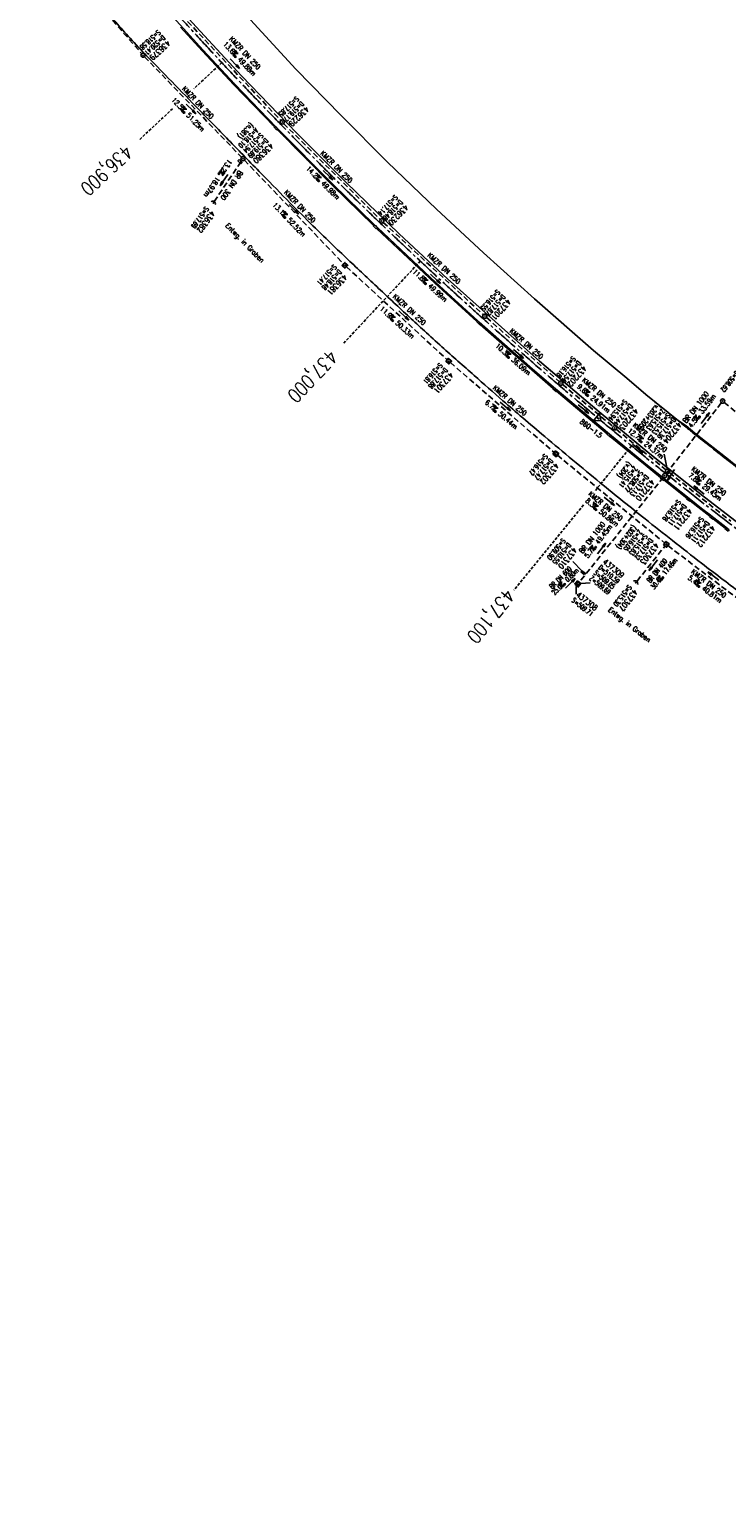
# Model space of a CAD drawing. Extents: x 454519 to 459636, y 422856 to 428936.
# Tile 3 of 82: x 458606 to 458855, y 423163 to 423683. Entities that reach past the tile are written whole.
import ezdxf
from ezdxf.enums import TextEntityAlignment as Align

# ---------------------------------------------------------------- set-up
doc = ezdxf.new("R2010")
doc.units = 0
doc.header["$LTSCALE"] = 2
doc.header["$MEASUREMENT"] = 0
for name, pattern in [('ACHSE', [5.5, 4, -0.5, 0.5, -0.5]), ('AUSGEZOGEN', [0]), ('GESTRICH-X2', [1.5, 1, -0.5]), ('GESTRICHELT', [0.75, 0.5, -0.25])]:
    doc.linetypes.add(name, pattern=pattern)
doc.layers.get('0').update_dxf_attribs({"linetype": 'CONTINUOUS'})
for name, color, linetype in [('ACHSETOP', 1, 'ACHSE'), ('BORDST_HOCH', 7, 'CONTINUOUS'), ('FBR', 8, 'CONTINUOUS'), ('HEKTOM', 1, 'GESTRICHELT'), ('KANAL', 7, 'GESTRICH-X2'), ('Netzknoten_PKT', 7, 'CONTINUOUS'), ('Netzknoten_PKT-NR', 7, 'CONTINUOUS'), ('Netzknoten_SIGNATUR', 7, 'CONTINUOUS'), ('PFEIL', 7, 'CONTINUOUS'), ('RINNE', 8, 'CONTINUOUS'), ('SCHACHTNR', 6, 'CONTINUOUS'), ('SCHRIFT', 7, 'AUSGEZOGEN'), ('SCHSYMBOL', 7, 'CONTINUOUS'), ('TEXTO', 4, 'CONTINUOUS'), ('TEXTU', 4, 'CONTINUOUS')]:
    doc.layers.add(name, color=color, linetype=linetype)
doc.styles.add('ROMANS', font='romans.shx', dxfattribs={"width": 0.8})

# ---------------------------------------------------------------- blocks, each defined once
blk = doc.blocks.new('30S')
at = {"color": 0}
for p, q in [((-0.75, -0.58), (-0.75, 0)), ((-0.75, 0), (0.75, 0)), ((0.75, 0), (0.75, -0.58)), ((0.75, -0.58), (-0.75, -0.58))]:
    blk.add_line(p, q, dxfattribs=at)
blk.add_point((0, 0), dxfattribs=at)
blk = doc.blocks.new('PFEIL2')
at = {"color": 0}
for p, q in [((0.88, 0), (-2.4, -0.01)), ((0.88, -0.27), (0.88, 0.28)), ((0.88, 0.28), (2.43, 0.01)), ((0.91, 0.27), (0.88, 0.26)), ((0.97, 0.26), (0.88, 0.25)), ((1.02, 0.25), (0.88, 0.23)), ((1.07, 0.24), (0.88, 0.21)), ((1.13, 0.23), (0.88, 0.19)), ((1.18, 0.22), (0.88, 0.17)), ((1.24, 0.21), (0.88, 0.15)), ((1.29, 0.21), (0.88, 0.14)), ((1.34, 0.2), (0.88, 0.12)), ((1.4, 0.19), (0.88, 0.1)), ((1.45, 0.18), (0.88, 0.08)), ((1.51, 0.17), (0.88, 0.06)), ((1.56, 0.16), (0.88, 0.04)), ((1.61, 0.15), (0.88, 0.02)), ((1.67, 0.14), (0.88, 0.01)), ((1.72, 0.13), (0.88, -0.01)), ((1.78, 0.12), (0.88, -0.03)), ((1.83, 0.11), (0.88, -0.05)), ((1.88, 0.1), (0.88, -0.07)), ((1.94, 0.09), (0.88, -0.09)), ((2.05, 0.08), (0.88, -0.12)), ((1.99, 0.08), (0.88, -0.11)), ((2.1, 0.07), (0.88, -0.14)), ((2.15, 0.06), (0.88, -0.16)), ((2.21, 0.05), (0.88, -0.18)), ((2.26, 0.04), (0.88, -0.2)), ((2.32, 0.03), (0.88, -0.22)), ((2.37, 0.02), (0.88, -0.23)), ((2.42, 0.01), (0.88, -0.25)), ((2.43, 0.01), (0.88, -0.27))]:
    blk.add_line(p, q, dxfattribs=at)
blk = doc.blocks.new('30')
at = {"color": 0}
for p, q in [((-0.75, -0.29), (-0.75, 0.29)), ((-0.75, 0.29), (0.75, 0.29)), ((0.75, 0.29), (0.75, -0.29)), ((0.75, -0.29), (-0.75, -0.29))]:
    blk.add_line(p, q, dxfattribs=at)
blk.add_point((0, 0), dxfattribs=at)
blk = doc.blocks.new('GST')
at = {"color": 0}
blk.add_circle((0, 0), 0.75, dxfattribs=at)
blk.add_point((0, 0), dxfattribs=at)
blk = doc.blocks.new('10')
blk.add_blockref('GST', (0, 0))
blk = doc.blocks.new('PROM')
blk.add_line((1.57, 1.82), (0.02, 0.02))
for centre, radius in [((0.32, 1.51), 0.317), ((0.94, 0.29), 0.283), ((1.64, 0.29), 0.283)]:
    blk.add_circle(centre, radius)
blk.add_arc((0.99, 2.68), 1.03, 239.1414, 303.3549)
blk = doc.blocks.new('42')
at = {"color": 0}
blk.add_arc((-0.02, -0.31), 0.91, 12.5363, 167.4637, dxfattribs=at)
blk.add_point((0, 0), dxfattribs=at)
blk = doc.blocks.new('20')
blk.add_lwpolyline([(-0.75, -0.75), (0.75, -0.75), (0.75, 0.75), (-0.75, 0.75)], close=True)
blk.add_circle((0, 0), 0.676)
blk.add_point((0, 0))
blk = doc.blocks.new('17')
blk.add_lwpolyline([(-0.76, -1.22), (0.75, -1.22), (0.75, -1.8), (-0.76, -1.8)], close=True)
blk.add_blockref('GST', (0, 0))
blk = doc.blocks.new('40')
at = {"color": 0}
blk.add_arc((0.02, 0.31), 0.91, 192.5363, 347.4637, dxfattribs=at)
blk.add_point((0, 0), dxfattribs=at)
blk = doc.blocks.new('Station_Netzknoten')
at = {"layer": 'Netzknoten_SIGNATUR'}
for p, q in [((-1.75, 0.5), (1.75, 0.5)), ((0, -1.5), (-1.75, 0.5)), ((0, -1.5), (1.75, 0.5))]:
    blk.add_line(p, q, dxfattribs=at)
blk.add_point((0, 0), dxfattribs=at)
blk = doc.blocks.new('PKT')
at = {"color": 0}
blk.add_circle((0, 0), 0.15, dxfattribs=at)
blk.add_point((0, 0), dxfattribs=at)

msp = doc.modelspace()

# ---------------------------------------------------------------- hatches: boundary and pattern name
at = {"layer": 'RINNE'}
h = msp.add_hatch(dxfattribs=at)
h.set_pattern_fill('_USER', color=256, angle=45, pattern_type=0)
h.set_pattern_definition([(6.2328, (458837.9186, 423543.4882), (-0.108569, 0.994089), [])])
edge = h.paths.add_edge_path()
edge.add_line((458840.46, 423541.85), (458843.54, 423539.35))
edge.add_line((458843.54, 423539.35), (458855.52, 423529.91))
edge.add_line((458855.52, 423529.91), (458856.98, 423528.76))
edge.add_line((458856.98, 423528.76), (458875.9, 423514.22))
edge.add_line((458875.9, 423514.22), (458898.12, 423497.65))
edge.add_line((458898.12, 423497.65), (458907.78, 423490.66))
edge.add_line((458907.78, 423490.66), (458910.4, 423488.85))
edge.add_line((458910.4, 423488.85), (458911.99, 423487.4))
edge.add_arc((459090.94, 423762.95), 328.56, 236.2921, 236.9991, ccw=False)
edge.add_arc((458927.18, 423517.48), 33.49, 234.0774, 236.2921, ccw=False)
edge.add_arc((464241.56, 430852.92), 9091.7, 234.012648, 234.077449, ccw=False)
edge.add_arc((459030.39, 423677.03), 223.23, 233.5991, 234.0126, ccw=False)
edge.add_arc((460516.85, 425693.16), 2728.1, 233.2586, 233.59909, ccw=False)
edge.add_arc((459709.25, 424611.3), 1378.04, 232.77952, 233.2586, ccw=False)
edge.add_arc((460042.89, 425050.54), 1929.63, 232.45394, 232.77952, ccw=False)
edge.add_arc((460498.13, 425642.83), 2676.66, 232.1775, 232.45394, ccw=False)
edge.add_arc((459025, 423745.22), 274.36, 231.8588, 232.1775, ccw=False)
edge.add_arc((476537.2, 446046.27), 28629.5, 231.82755, 231.858753, ccw=False)
edge.add_arc((458890.25, 423598.81), 75.98, 230.5644, 231.8275, ccw=False)
edge.add_arc((459366.6, 424177.99), 825.89, 230.18128, 230.56441, ccw=False)
edge.add_line((458837.73, 423543.64), (458840.46, 423541.85))

# ---------------------------------------------------------------- linework, layer by layer
at = {"layer": 'ACHSETOP'}
for points in [[(458142.07, 424478.93, -0.000001), (458146.87, 424467.39, 0.000017)], [(458545.06, 423823.21, -0.000003), (458553.06, 423813.61, -0.000003), (458561.07, 423804.01, -0.000006), (458569.08, 423794.41, 0.000006), (458577.08, 423784.81, 0.000004), (458581.72, 423779.26, 0.000001), (458590.82, 423768.34)], [(458465, 423919.21, 0.000003), (458473, 423909.61, -0.000003), (458481.01, 423900.01)], [(458593.09, 423765.61, 0.000013), (458601.1, 423756.01)], [(459076.78, 423355.45, -0.000002), (459087.16, 423348.49)], [(458658.07, 423689.61, 0.002089), (458666.49, 423680.37, 0.002088), (458674.99, 423671.21, 0.002093), (458683.58, 423662.11, 0.002097), (458692.23, 423653.1, 0.002096), (458700.95, 423644.17, 0.002091), (458709.76, 423635.28, 0.002088), (458718.64, 423626.48, 0.002089), (458727.59, 423617.76, 0.002097), (458736.63, 423609.1, 0.002102), (458745.71, 423600.54, 0.002094), (458754.86, 423592.06, 0.002084), (458764.12, 423583.62, 0.002087), (458773.46, 423575.25, 0.002101), (458782.81, 423567.02, 0.002102), (458792.23, 423558.86, 0.002089), (458801.77, 423550.72, 0.002084), (458811.38, 423542.68, 0.002094), (458821, 423534.75, 0.0021), (458830.71, 423526.9, 0.002096), (458840.5, 423519.11, 0.00209), (458850.35, 423511.41, 0.002089), (458860.26, 423503.79, 0.002093)], [(459035.23, 423383.27, -0.000004), (459045.62, 423376.31, -0.000007)]]:
    msp.add_lwpolyline(points, format="xyb", dxfattribs=at)
at = {"layer": 'BORDST_HOCH', "flags": 128}
msp.add_lwpolyline([(458660.11, 423684.61), (458668.26, 423675.73), (458679.61, 423663.59), (458694.42, 423648.18), (458714.55, 423627.9), (458729.89, 423612.99), (458751.19, 423592.98), (458766.74, 423578.81), (458784.76, 423562.92), (458793.87, 423555.06), (458813.06, 423538.91), (458826.02, 423528.3), (458842.13, 423515.51), (458845.9, 423512.5), (458849.08, 423510.07), (458850.27, 423509.15), (458855.12, 423505.34)], dxfattribs=at)
at = {"layer": 'FBR'}
for points in [[(458547.39, 423849.55), (458561.84, 423832.22), (458565.28, 423828.08), (458580.98, 423809.28), (458596.56, 423790.57), (458611.56, 423772.53), (458622.46, 423759.57), (458636.78, 423742.43), (458649.03, 423727.88), (458664.79, 423709.52), (458685.25, 423686.39), (458701.33, 423668.89), (458717.47, 423652.34), (458734.04, 423635.81), (458751.46, 423619.07), (458768.2, 423603.51), (458786.35, 423587.16), (458807.47, 423568.78), (458819.26, 423558.82), (458826.07, 423553.03), (458837.73, 423543.64), (458840.46, 423541.85)], [(458934.55, 423453.12), (458922.41, 423461.12), (458908.89, 423470.54), (458888.28, 423485.24), (458865.92, 423501.93), (458846.92, 423516.55), (458827.51, 423531.96), (458809.42, 423546.91)]]:
    msp.add_lwpolyline(points, dxfattribs=at)
at = {"layer": 'FBR', "flags": 128}
for points in [[(458755.38, 423594.25), (458738.18, 423610.3), (458719.15, 423628.67), (458701.7, 423646.13), (458681.97, 423666.55), (458665.84, 423683.91), (458652.04, 423699.14), (458636.11, 423717.35), (458623.93, 423731.6), (458606.73, 423752.18)], [(458755.38, 423594.25), (458788.21, 423564.93), (458809.42, 423546.91)], [(458840.46, 423541.85), (458843.54, 423539.35), (458855.52, 423529.91), (458856.98, 423528.76), (458875.9, 423514.22), (458898.12, 423497.65), (458907.78, 423490.66), (458910.4, 423488.85)]]:
    msp.add_lwpolyline(points, dxfattribs=at)
at = {"layer": 'FBR'}
for points in [[(458860.68, 423481.82, -0.002257), (458853.63, 423487.1, -0.002698), (458845.9, 423493.01, -0.002004), (458835.57, 423501.05, -0.001433), (458825.81, 423508.77, -0.001784), (458818.01, 423515.02, -0.001822), (458809.83, 423521.66, -0.001515), (458800.05, 423529.72, -0.001878), (458790.03, 423538.09, -0.002391), (458782.22, 423544.73, -0.002059), (458775.15, 423550.85, -0.001409), (458764.88, 423559.86, -0.001549), (458753.4, 423570.06, -0.002828), (458747.16, 423575.7, -0.001913), (458741.81, 423580.63, -0.00093), (458730.85, 423590.84, -0.001206), (458719.94, 423601.09, -0.002205), (458714.02, 423606.74, -0.00371), (458706.51, 423614.06, -0.003276), (458698.13, 423622.47, -0.000444), (458688.3, 423632.48, -0.000746), (458682.46, 423638.46, -0.000054), (458677.41, 423643.64, -0.000024), (458665.84, 423655.52, -0.000231), (458655.93, 423665.71, -0.000297), (458648.21, 423673.65, -0.007043), (458642.31, 423679.92, -0.003981), (458632.11, 423691.23, -0.002442)], [(458921.43, 423438.81, -0.000008), (458911.46, 423445.5, -0.000148)]]:
    msp.add_lwpolyline(points, format="xyb", dxfattribs=at)
at = {"layer": 'HEKTOM'}
for p, q in [((458675, 423671.22), (458665.06, 423661.91)), ((458657.45, 423654.8), (458645.78, 423643.88)), ((458745.72, 423600.53), (458718.41, 423571.31)), ((458821, 423534.75), (458808.08, 423518.92)), ((458803.85, 423513.75), (458779.09, 423483.41))]:
    msp.add_line(p, q, dxfattribs=at)
at = {"layer": 'KANAL'}
for p, q in [((458614.25, 423711), (458646.44, 423674.44)), ((458662.81, 423685.84), (458696, 423650.62)), ((458647.47, 423673.31), (458682.03, 423637.53)), ((458697.03, 423649.56), (458731.44, 423615.38)), ((458672.29, 423621.77), (458682.14, 423636.38)), ((458683.06, 423636.47), (458718.34, 423599.59)), ((458732.53, 423614.34), (458768.16, 423581.47)), ((458719.41, 423598.53), (458755.28, 423565.44)), ((458769.28, 423580.47), (458795.25, 423557.62)), ((458756.41, 423564.44), (458793.41, 423532.41)), ((458796.38, 423556.66), (458814.34, 423541.66)), ((458833.25, 423524.78), (458852.97, 423550.12)), ((458854, 423550.25), (458874.28, 423533.31)), ((458815.5, 423540.69), (458833.22, 423526.22)), ((458794.56, 423531.44), (458832.78, 423500.19)), ((458832.33, 423523.62), (458802.29, 423486.15)), ((458833.22, 423524.84), (458833.41, 423525.12)), ((458834.41, 423525.28), (458856.31, 423507.94)), ((458822.94, 423486.66), (458832.88, 423499.12)), ((458833.94, 423499.25), (458865.25, 423475.47)), ((458804.22, 423489.17), (458804.52, 423488.93))]:
    msp.add_line(p, q, dxfattribs=at)
at = {"layer": 'RINNE'}
for p, q in [((458661.57, 423682.43), (458662.13, 423682.41)), ((458662.52, 423681.39), (458663.08, 423681.37)), ((458663.47, 423680.36), (458664.04, 423680.34)), ((458664.43, 423679.32), (458664.99, 423679.3)), ((458665.38, 423678.28), (458665.94, 423678.26)), ((458666.33, 423677.25), (458666.89, 423677.23)), ((458667.28, 423676.21), (458667.84, 423676.19)), ((458668.24, 423675.17), (458668.81, 423675.15)), ((458669.21, 423674.14), (458669.78, 423674.12)), ((458670.18, 423673.1), (458670.75, 423673.08)), ((458671.15, 423672.06), (458671.71, 423672.04)), ((458672.12, 423671.03), (458672.68, 423671)), ((458673.09, 423669.99), (458673.65, 423669.97)), ((458674.06, 423668.95), (458674.62, 423668.93)), ((458675.03, 423667.91), (458675.59, 423667.89)), ((458675.99, 423666.88), (458676.56, 423666.85)), ((458676.96, 423665.84), (458677.53, 423665.82)), ((458677.93, 423664.8), (458678.5, 423664.78)), ((458678.9, 423663.76), (458679.47, 423663.74)), ((458679.89, 423662.73), (458680.47, 423662.7)), ((458680.89, 423661.69), (458681.46, 423661.67)), ((458681.88, 423660.65), (458682.46, 423660.63)), ((458682.88, 423659.61), (458683.46, 423659.59)), ((458683.88, 423658.57), (458684.46, 423658.55)), ((458684.88, 423657.53), (458685.45, 423657.51)), ((458685.88, 423656.5), (458686.45, 423656.47)), ((458686.87, 423655.46), (458687.45, 423655.44)), ((458687.87, 423654.42), (458688.45, 423654.4)), ((458688.87, 423653.38), (458689.44, 423653.36)), ((458689.87, 423652.34), (458690.44, 423652.32)), ((458690.86, 423651.3), (458691.44, 423651.28)), ((458691.86, 423650.27), (458692.44, 423650.24)), ((458692.86, 423649.23), (458693.44, 423649.2)), ((458694.88, 423647.15), (458695.47, 423647.13)), ((458695.91, 423646.11), (458696.5, 423646.09)), ((458696.95, 423645.07), (458697.53, 423645.05)), ((458697.98, 423644.03), (458698.56, 423644.01)), ((458699.01, 423642.99), (458699.6, 423642.97)), ((458700.04, 423641.95), (458700.63, 423641.93)), ((458701.07, 423640.91), (458701.66, 423640.89)), ((458702.11, 423639.87), (458702.69, 423639.85)), ((458703.14, 423638.83), (458703.72, 423638.81)), ((458704.17, 423637.79), (458704.76, 423637.77)), ((458705.2, 423636.75), (458705.79, 423636.73)), ((458706.24, 423635.71), (458706.82, 423635.69)), ((458707.27, 423634.67), (458707.85, 423634.65)), ((458708.3, 423633.63), (458708.89, 423633.61)), ((458709.33, 423632.59), (458709.92, 423632.57)), ((458710.36, 423631.55), (458710.95, 423631.53)), ((458711.4, 423630.51), (458711.98, 423630.49)), ((458712.43, 423629.47), (458713.01, 423629.45)), ((458713.46, 423628.43), (458714.05, 423628.41)), ((458714.5, 423627.39), (458715.1, 423627.37)), ((458715.57, 423626.35), (458716.17, 423626.33)), ((458716.64, 423625.31), (458717.24, 423625.29)), ((458717.71, 423624.27), (458718.31, 423624.25)), ((458718.78, 423623.23), (458719.38, 423623.21)), ((458719.86, 423622.19), (458720.45, 423622.17)), ((458720.93, 423621.15), (458721.52, 423621.12)), ((458722, 423620.11), (458722.59, 423620.08)), ((458723.07, 423619.07), (458723.67, 423619.04)), ((458724.14, 423618.02), (458724.74, 423618)), ((458725.21, 423616.98), (458725.81, 423616.96)), ((458726.28, 423615.94), (458726.88, 423615.92)), ((458727.35, 423614.9), (458727.95, 423614.88)), ((458728.42, 423613.86), (458729.02, 423613.84)), ((458730.6, 423611.78), (458731.21, 423611.75)), ((458731.71, 423610.73), (458732.32, 423610.71)), ((458732.82, 423609.69), (458733.43, 423609.67)), ((458733.93, 423608.65), (458734.54, 423608.62)), ((458735.04, 423607.61), (458735.65, 423607.58)), ((458736.15, 423606.56), (458736.76, 423606.54)), ((458737.26, 423605.52), (458737.86, 423605.5)), ((458738.37, 423604.48), (458738.97, 423604.45)), ((458739.48, 423603.43), (458740.08, 423603.41)), ((458740.58, 423602.39), (458741.19, 423602.37)), ((458741.69, 423601.35), (458742.3, 423601.33)), ((458719.69, 423598.83), (458719.69, 423598.83)), ((458742.8, 423600.31), (458743.41, 423600.28)), ((458743.91, 423599.26), (458744.52, 423599.24)), ((458745.02, 423598.22), (458745.63, 423598.2)), ((458746.13, 423597.18), (458746.74, 423597.16)), ((458747.24, 423596.14), (458747.85, 423596.11)), ((458748.35, 423595.09), (458748.96, 423595.07)), ((458749.46, 423594.05), (458750.07, 423594.03)), ((458750.57, 423593.01), (458751.18, 423592.99)), ((458751.7, 423591.96), (458752.32, 423591.94)), ((458752.85, 423590.92), (458753.47, 423590.9)), ((458754, 423589.88), (458754.62, 423589.85)), ((458755.14, 423588.83), (458755.76, 423588.81)), ((458756.29, 423587.79), (458756.91, 423587.77)), ((458757.43, 423586.75), (458758.05, 423586.72)), ((458758.58, 423585.7), (458759.2, 423585.68)), ((458759.72, 423584.66), (458760.34, 423584.63)), ((458760.87, 423583.61), (458761.49, 423583.59)), ((458762.02, 423582.57), (458762.64, 423582.55)), ((458763.16, 423581.53), (458763.78, 423581.5)), ((458764.31, 423580.48), (458764.93, 423580.46)), ((458765.45, 423579.44), (458766.07, 423579.41)), ((458767.79, 423577.35), (458768.42, 423577.32)), ((458768.98, 423576.3), (458769.61, 423576.28)), ((458770.16, 423575.26), (458770.79, 423575.23)), ((458771.35, 423574.21), (458771.98, 423574.19)), ((458772.53, 423573.17), (458773.17, 423573.14)), ((458773.72, 423572.12), (458774.35, 423572.1)), ((458774.91, 423571.07), (458775.54, 423571.05)), ((458776.09, 423570.03), (458776.72, 423570)), ((458777.28, 423568.98), (458777.91, 423568.96)), ((458778.46, 423567.94), (458779.1, 423567.91)), ((458779.65, 423566.89), (458780.28, 423566.87)), ((458780.84, 423565.85), (458781.47, 423565.82)), ((458782.02, 423564.8), (458782.66, 423564.78)), ((458783.21, 423563.76), (458783.84, 423563.73)), ((458784.4, 423562.71), (458785.03, 423562.69)), ((458785.61, 423561.66), (458786.25, 423561.64)), ((458786.82, 423560.62), (458787.46, 423560.59)), ((458788.03, 423559.57), (458788.67, 423559.55)), ((458789.25, 423558.52), (458789.89, 423558.5)), ((458790.46, 423557.48), (458791.1, 423557.45)), ((458791.67, 423556.43), (458792.31, 423556.41)), ((458792.88, 423555.38), (458793.15, 423555.37)), ((458794.24, 423554.33), (458794.76, 423554.31)), ((458795.36, 423553.29), (458796.01, 423553.27)), ((458796.6, 423552.24), (458797.25, 423552.22)), ((458797.84, 423551.19), (458798.49, 423551.17)), ((458799.09, 423550.15), (458799.74, 423550.12)), ((458800.33, 423549.1), (458800.98, 423549.07)), ((458801.58, 423548.05), (458802.23, 423548.03)), ((458802.82, 423547), (458803.47, 423546.98)), ((458804.07, 423545.96), (458804.72, 423545.93)), ((458805.31, 423544.91), (458805.96, 423544.88)), ((458806.56, 423543.86), (458807.21, 423543.84)), ((458807.8, 423542.81), (458808.45, 423542.79)), ((458809.05, 423541.76), (458809.7, 423541.74)), ((458810.29, 423540.72), (458810.94, 423540.69)), ((458811.54, 423539.67), (458812.19, 423539.64)), ((458814.06, 423537.57), (458814.73, 423537.55)), ((458815.34, 423536.52), (458816.01, 423536.5)), ((458816.63, 423535.47), (458817.29, 423535.45)), ((458817.91, 423534.43), (458818.57, 423534.4)), ((458819.19, 423533.38), (458819.85, 423533.35)), ((458820.47, 423532.33), (458821.13, 423532.3)), ((458821.75, 423531.28), (458822.42, 423531.25)), ((458823.03, 423530.23), (458823.7, 423530.2)), ((458824.32, 423529.18), (458824.98, 423529.15)), ((458825.6, 423528.13), (458826.27, 423528.11)), ((458826.92, 423527.08), (458827.59, 423527.05)), ((458828.24, 423526.03), (458828.91, 423526)), ((458829.56, 423524.98), (458830.24, 423524.95)), ((458830.89, 423523.93), (458831.56, 423523.9)), ((458832.69, 423522.86), (458832.88, 423522.85)), ((458833.53, 423521.83), (458834.21, 423521.8)), ((458834.85, 423520.78), (458835.53, 423520.75)), ((458836.18, 423519.73), (458836.85, 423519.7)), ((458837.5, 423518.67), (458838.18, 423518.65)), ((458838.82, 423517.62), (458839.5, 423517.6)), ((458840.15, 423516.57), (458840.82, 423516.55)), ((458842.79, 423514.47), (458843.46, 423514.45)), ((458844.11, 423513.42), (458844.78, 423513.4)), ((458846.79, 423511.32), (458847.48, 423511.29)), ((458848.16, 423510.27), (458848.86, 423510.24)), ((458850.88, 423508.16), (458851.56, 423508.14)), ((458852.22, 423507.11), (458852.9, 423507.09)), ((458853.56, 423506.06), (458854.24, 423506.03))]:
    msp.add_line(p, q, dxfattribs=at)
for points in [[(458627.45, 423721.72), (458636.8, 423710.87), (458650.65, 423695.12), (458660.11, 423684.61), (458668.26, 423675.73), (458679.61, 423663.59), (458693.9, 423648.72)], [(458660.32, 423683.79), (458667.97, 423675.46), (458679.32, 423663.32), (458693.61, 423648.44)], [(458694.66, 423647.37), (458714.27, 423627.62), (458729.08, 423613.22)], [(458694.95, 423647.65), (458714.55, 423627.9), (458729.35, 423613.51)], [(458730.16, 423612.19), (458750.92, 423592.68), (458765.91, 423579.02)], [(458730.44, 423612.48), (458751.19, 423592.98), (458766.18, 423579.32)], [(458767.03, 423578.01), (458784.5, 423562.62), (458793.04, 423555.25)], [(458767.3, 423578.31), (458784.76, 423562.92), (458793.3, 423555.55)], [(458794.45, 423554.58), (458812.49, 423539.39)], [(458794.19, 423554.27), (458812.23, 423539.08)], [(458837.73, 423543.64), (458840.46, 423541.85)], [(458813.39, 423538.12), (458825.77, 423527.99), (458831.33, 423523.57)], [(458813.64, 423538.43), (458826.02, 423528.3), (458831.58, 423523.88)], [(458832.51, 423522.64), (458840.71, 423516.13)], [(458832.76, 423522.95), (458840.96, 423516.44)], [(458841.89, 423515.19), (458845.65, 423512.19), (458848.84, 423509.75)], [(458842.13, 423515.51), (458845.9, 423512.5), (458849.08, 423510.07), (458850.27, 423509.15), (458854.53, 423505.81)], [(458850.02, 423508.83), (458854.29, 423505.49)]]:
    msp.add_lwpolyline(points, dxfattribs=at)
at = {"layer": 'RINNE', "flags": 128}
msp.add_lwpolyline([(458911.99, 423487.4, -0.003085), (458908.6, 423489.63, -0.009664), (458907.54, 423490.37, -0.000283), (458899.21, 423496.4, -0.001804), (458897.91, 423497.35, -0.001486), (458884.89, 423507.01, -0.00209), (458875.69, 423513.95, -0.001421), (458866.98, 423520.6, -0.001206), (458856.76, 423528.5, -0.001391), (458855.55, 423529.44, -0.000136), (458843.29, 423539.07, -0.005512), (458841.99, 423540.12, -0.001672), (458837.73, 423543.64)], format="xyb", dxfattribs=at)
msp.add_lwpolyline([(458840.46, 423541.85), (458843.54, 423539.35), (458855.52, 423529.91), (458856.98, 423528.76), (458875.9, 423514.22), (458898.12, 423497.65), (458907.78, 423490.66), (458910.4, 423488.85)], dxfattribs=at)
at = {"layer": 'SCHACHTNR'}
for p, q in [((458833.69, 423526.49), (458832.62, 423531.83)), ((458803.23, 423490.34), (458800.11, 423493.62)), ((458801.28, 423484.74), (458801.25, 423482.02)), ((458802.93, 423485.74), (458806.2, 423485.97))]:
    msp.add_line(p, q, dxfattribs=at)
at = {"layer": 'SCHSYMBOL'}
msp.add_lwpolyline([(458831.58, 423523.88), (458832.76, 423522.95), (458832.4, 423522.49), (458831.22, 423523.43)], close=True, dxfattribs=at)

# ---------------------------------------------------------------- block references
at = {"layer": 'Netzknoten_PKT'}
msp.add_blockref('PKT', (458808.87, 423544.77), dxfattribs=at)
at = {"layer": 'Netzknoten_SIGNATUR', "rotation": 52.32239266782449}
msp.add_blockref('Station_Netzknoten', (458808.87, 423544.77), dxfattribs=at)
at = {"layer": 'PFEIL'}
for p, rotation in [((458679.62, 423670.85), 313.2956), ((458664.03, 423654.74), 314.0166), ((458712.8, 423631.15), 315.1881), ((458675.78, 423629.42), 235.9006340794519), ((458700.61, 423619.03), 313.7186), ((458751.13, 423594.24), 317.3119999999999), ((458739.85, 423581.18), 317.3103), ((458780.69, 423567.52), 318.6581), ((458776.04, 423548.82), 319.1284), ((458803.85, 423547.87), 320.1794), ((458847.24, 423544.67), 52.13009999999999), ((458823.19, 423533.81), 320.7447), ((458834.94, 423524.31), 237.1605), ((458845.01, 423519.09), 141.6075), ((458813.03, 423515.04), 320.7188), ((458810.3, 423498.25), 52.13009999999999), ((458828.69, 423492.27), 231.4073), ((458799.19, 423485.85), 44.5972), ((458850.11, 423488.43), 142.76)]:
    msp.add_blockref('PFEIL2', p, dxfattribs=dict(at, rotation=rotation))
at = {"layer": 'SCHSYMBOL'}
for name, p, rotation in [('10', (458646.94, 423673.86), 312.2999), ('30S', (458694.42, 423648.18), 314.3917758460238), ('GST', (458696.51, 423650.08), 314.2568000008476), ('17', (458682.56, 423637), 314.2426), ('40', (458671.98, 423621.26), 145.4149279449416), ('30S', (458729.89, 423612.99), 316.3013175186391), ('GST', (458731.97, 423614.86), 316.1759999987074), ('20', (458718.85, 423599.04), 316.2325), ('GST', (458768.71, 423580.96), 318.0957999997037), ('30S', (458766.74, 423578.81), 317.9803824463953), ('20', (458755.84, 423564.92), 318.1389), ('30S', (458793.87, 423555.06), 319.8875439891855), ('GST', (458795.8, 423557.13), 319.4816000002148), ('10', (458853.42, 423550.72), 321.3642), ('30S', (458813.06, 423538.91), 320.271430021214), ('GST', (458814.93, 423541.18), 320.4381999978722), ('20', (458793.98, 423531.92), 320.0497), ('GST', (458832.8, 423524.2), 321.3814), ('10', (458833.81, 423525.76), 321.3743), ('30', (458841.36, 423515.74), 321.84), ('30', (458849.49, 423509.38), 322.2357), ('30S', (458855.12, 423505.34), 321.9778209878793), ('20', (458833.35, 423499.72), 321.9763), ('30', (458803.63, 423489.64), 321.336), ('42', (458822.46, 423486.08), 321.9699), ('42', (458801.3, 423485.05), 313.9378612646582), ('20', (458801.87, 423485.62), 321.3780999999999)]:
    msp.add_blockref(name, p, dxfattribs=dict(at, rotation=rotation))
at = {"layer": 'TEXTU'}
for p, rotation in [((458678.46, 423674.34), 313.2956), ((458660.14, 423654.45), 314.0166), ((458674.69, 423633.17), 235.9006340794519), ((458708.1, 423630.09), 315.1881), ((458696.09, 423617.07), 313.7186), ((458746.14, 423593.44), 317.3119999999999), ((458734.49, 423580.27), 317.3103), ((458775.72, 423567.1), 318.6581), ((458803.9, 423553.51), 320.1794), ((458771.02, 423547.84), 319.1284), ((458844.38, 423543.62), 52.13009999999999), ((458822.95, 423537.03), 320.7447), ((458843.56, 423521.93), 321.6075), ((458806.87, 423512.9), 320.7188), ((458807.44, 423497.2), 52.13009999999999), ((458796.17, 423484.11), 44.5972), ((458831.32, 423486.36), 51.40730000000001), ((458843.46, 423485.46), 322.76)]:
    msp.add_blockref('PROM', p, dxfattribs=dict(at, rotation=rotation))

# ---------------------------------------------------------------- texts
at = {"layer": 'HEKTOM', "style": 'ROMANS', "width": 0.8}
for s, rotation, p in [('436,900', 223.0996, (458640.44, 423642.28)), ('437,000', 226.9373, (458713.16, 423569.38)), ('437,100', 230.7749, (458776.03, 423484.34))]:
    msp.add_text(s, height=5, rotation=rotation, dxfattribs=at).set_placement(p)
at = {"layer": 'Netzknoten_PKT-NR', "style": 'ROMANS', "width": 0.75}
msp.add_text('860-1.5', height=1.8, rotation=322.7154, dxfattribs=at).set_placement((458809.7, 423537.47), align=Align.RIGHT)
at = {"layer": 'SCHACHTNR', "style": 'ROMANS'}
for s, height, rotation, width, p in [('S=518.58', 1.8, 222.2999, 0.6, (458652.19, 423682.97)), ('D=520.41', 1.8, 222.2999, 0.6, (458653.88, 423681.09)), ('436379', 2, 222.2999, 0.7, (458655.56, 423679.25)), ('S=517.85', 1.8, 224.2568, 0.6, (458701.44, 423659.34)), ('D=519.17', 1.8, 224.2568, 0.6, (458703.19, 423657.56)), ('436229', 2, 224.2568, 0.7, (458704.94, 423655.78)), ('(n.381)', 1.8, 224.2426, 0.6, (458685.25, 423649.83)), ('A=518.10', 1.8, 224.2426, 0.6, (458686.95, 423648.02)), ('S=517.94', 1.8, 224.2426, 0.6, (458688.73, 423646.3)), ('D=519.69', 1.8, 224.2426, 0.6, (458690.48, 423644.49)), ('436380', 2, 224.2426, 0.7, (458692.23, 423642.71)), ('S=517.14', 1.8, 226.176, 0.6, (458736.59, 423624.28)), ('D=518.48', 1.8, 226.176, 0.6, (458738.37, 423622.56)), ('S=517.69', 1.8, 234.0665, 0.6, (458669.11, 423620.13)), ('436382', 2, 234.0665, 0.7, (458671.13, 423618.67)), ('436230', 2, 226.176, 0.7, (458740.19, 423620.81)), ('S=517.41', 1.8, 226.2325, 0.6, (458714.81, 423599.47)), ('D=518.48', 1.8, 226.2325, 0.6, (458716.62, 423597.72)), ('436381', 2, 226.2325, 0.7, (458718.44, 423596)), ('S=516.55', 1.8, 228.0958, 0.6, (458773, 423590.53)), ('D=517.87', 1.8, 228.0958, 0.6, (458774.88, 423588.87)), ('437201', 2, 228.0958, 0.7, (458776.72, 423587.22)), ('S=516.18', 1.8, 229.4816, 0.6, (458799.88, 423566.81)), ('D=517.54', 1.8, 229.4816, 0.6, (458801.78, 423565.19)), ('S=516.81', 1.8, 228.1389, 0.6, (458752.48, 423564.44)), ('D=517.88', 1.8, 228.1389, 0.6, (458754.36, 423562.78)), ('437301', 2, 228.1389, 0.7, (458756.23, 423561.13)), ('437202', 2, 229.4816, 0.7, (458803.66, 423563.56)), ('S=508.62', 1.8, 231.3642, 0.6, (458858.09, 423561.69)), ('S=515.94', 1.8, 230.4382, 0.6, (458818.24, 423551.46)), ('D=517.44', 1.8, 230.4382, 0.6, (458820.14, 423549.86)), ('(v.203+205)', 1.8, 231.3743, 0.6, (458830.07, 423550.17)), ('437203', 2, 230.4382, 0.7, (458822.08, 423548.27)), ('Z=515.63', 1.8, 231.3743, 0.6, (458831.6, 423548.12)), ('S=515.53', 1.8, 231.3743, 0.6, (458833.57, 423546.56)), ('D=517.36', 1.8, 231.3743, 0.6, (458835.51, 423545)), ('437204', 2, 231.3743, 0.7, (458837.48, 423543.44)), ('S=516.47', 1.8, 230.0497, 0.6, (458789.94, 423532.06)), ('D=517.47', 1.8, 230.0497, 0.6, (458791.84, 423530.44)), ('437302', 2, 230.0497, 0.7, (458793.75, 423528.84)), ('(v.204)', 1.8, 231.3813, 0.6, (458819.81, 423529.15)), ('Z=515.41', 1.8, 231.3813, 0.6, (458821.82, 423527.69)), ('S=508.77', 1.8, 231.3813, 0.6, (458823.88, 423526.18)), ('D=517.13', 1.8, 231.3813, 0.6, (458825.82, 423524.61)), ('437210', 2, 231.3813, 0.7, (458827.79, 423523.05)), ('S=516.78', 1.8, 231.84, 0.6, (458837.32, 423515.77)), ('D=517.11', 1.8, 231.84, 0.6, (458839.28, 423514.24)), ('437211', 2, 231.84, 0.7, (458841.22, 423512.67)), ('S=516.76', 1.8, 232.2357, 0.6, (458845.48, 423509.69)), ('D=517.11', 1.8, 232.2357, 0.6, (458847.44, 423508.16)), ('(302+304)', 1.8, 231.9763, 0.6, (458821.46, 423506.65)), ('Z=516.05', 1.8, 231.9763, 0.6, (458823.43, 423505.09)), ('S=515.83', 1.8, 231.9763, 0.6, (458825.4, 423503.56)), ('437212', 2, 232.2357, 0.7, (458849.41, 423506.63)), ('S=509.90', 1.8, 231.336, 0.6, (458796.25, 423501.98)), ('D=510.55', 1.8, 231.336, 0.6, (458798.22, 423500.42)), ('437310', 2, 231.336, 0.7, (458800.15, 423498.86)), ('D=517.32', 1.8, 231.9763, 0.6, (458827.36, 423502.03)), ('437303', 2, 231.9763, 0.7, (458829.33, 423500.5)), ('D=510.59', 1.8, 320.5516, 0.6, (458808.93, 423491.16)), ('437309', 2, 320.5516, 0.7, (458810.52, 423493.11)), ('Z=509.69', 1.8, 320.5516, 0.6, (458805.75, 423487.3)), ('S=509.05', 1.8, 320.5516, 0.6, (458807.34, 423489.25)), ('437308', 2, 321.5584, 0.7, (458801.03, 423481.39)), ('S=515.30', 1.8, 231.9699, 0.6, (458819.79, 423485.46)), ('437307', 2, 231.9699, 0.7, (458821.76, 423483.9)), ('S=509.71', 1.8, 321.5584, 0.6, (458799.48, 423479.42))]:
    msp.add_text(s, height=height, rotation=rotation, dxfattribs=dict(at, width=width)).set_placement(p)
at = {"layer": 'SCHRIFT', "style": 'ROMANS', "width": 0.8}
for rotation, p in [(314.3586, (458676.16, 423613.02)), (321.7318, (458812.47, 423476.15))]:
    msp.add_text('Entwg. in Graben', height=1.8, rotation=rotation, dxfattribs=at).set_placement(p)
at = {"layer": 'TEXTO', "style": 'ROMANS'}
for s, rotation, width, p in [('KMZR DN 250', 313.2956, 0.75, (458682.59, 423674.02)), ('KMZR DN 250', 314.0166, 0.75, (458665.83, 423656.4)), ('KMZR DN 250', 315.1881, 0.75, (458715.23, 423633.48)), ('BR DN 300', 235.9006, 0.75, (458677.78, 423628)), ('KMZR DN 250', 313.7186, 0.75, (458702.16, 423619.43)), ('KMZR DN 250', 317.312, 0.75, (458753.55, 423597.34)), ('KMZR DN 250', 317.3103, 0.75, (458741.21, 423582.64)), ('KMZR DN 250', 318.6581, 0.75, (458782.94, 423570.43)), ('KMZR DN 250', 319.1284, 0.75, (458777.04, 423550.25)), ('KMZR DN 250', 320.1794, 0.75, (458808.85, 423553.04)), ('BR DN 1000', 52.1301, 0.75, (458844.61, 423547.99)), ('KMZR DN 250', 320.7447, 0.75, (458826.96, 423537.07)), ('KMZR DN 250', 321.6075, 0.75, (458847.91, 423521.52)), ('KMZR DN 250', 320.7188, 0.75, (458811.14, 423512.63)), ('BR DN 1000', 52.1301, 0.75, (458807.67, 423501.57)), ('BR DN 400', 51.4073, 0.6, (458830.75, 423489.8)), ('BR DN 600', 44.5972, 0.6, (458796.27, 423487.21)), ('KMZR DN 250', 322.76, 0.75, (458847.95, 423485.05))]:
    msp.add_text(s, height=1.8, rotation=rotation, dxfattribs=dict(at, width=width)).set_placement(p, align=Align.CENTER)
at = {"layer": 'TEXTU', "style": 'ROMANS'}
for s, rotation, width, p in [('13.6', 313.2956, 0.75, (458675.33, 423677.65)), ('49.88m', 313.2956, 0.75, (458680.52, 423672.15)), ('12.5', 314.0166, 0.75, (458656.97, 423657.75)), ('51.25m', 314.0166, 0.75, (458662.22, 423652.28)), ('13.2', 235.9006, 0.75, (458677.27, 423636.95)), ('14.2', 315.1881, 0.75, (458704.86, 423633.32)), ('18.97m', 235.9006, 0.75, (458673, 423630.69)), ('49.98m', 315.1881, 0.75, (458710.24, 423627.98)), ('13.1', 313.7186, 0.75, (458692.94, 423620.38)), ('52.52m', 313.7186, 0.75, (458698.16, 423614.91)), ('11.8', 317.312, 0.75, (458742.79, 423596.56)), ('49.99m', 317.312, 0.75, (458748.35, 423591.4)), ('11.9', 317.3103, 0.75, (458731.13, 423583.37)), ('50.33m', 317.3103, 0.75, (458736.69, 423578.25)), ('10.3', 318.6581, 0.75, (458772.3, 423570.12)), ('36.09m', 318.6581, 0.75, (458777.99, 423565.12)), ('9.6', 320.1794, 0.75, (458801.42, 423555.57)), ('6.7', 319.1284, 0.75, (458768.58, 423549.96)), ('24.91m', 320.1794, 0.75, (458806.2, 423551.57)), ('33.59m', 52.1301, 0.75, (458846.21, 423545.99)), ('50.44m', 319.1284, 0.75, (458773.3, 423545.87)), ('4.5', 52.1301, 0.75, (458842.4, 423541.06)), ('12.7', 320.7447, 0.75, (458819.41, 423539.91)), ('24.37m', 320.7447, 0.75, (458825.26, 423535.13)), ('7.8', 321.6075, 0.75, (458841.04, 423523.93)), ('29.45m', 321.6075, 0.75, (458845.91, 423520.06)), ('8.3', 320.7188, 0.75, (458804.38, 423514.93)), ('50.86m', 320.7188, 0.75, (458809.19, 423510.99)), ('49.45m', 52.1301, 0.75, (458809.27, 423499.57)), ('5.7', 52.1301, 0.75, (458805.46, 423494.64)), ('17.46m', 51.4073, 0.6, (458833.19, 423488.69)), ('0.80m', 44.5972, 0.6, (458798.31, 423486.23)), ('30.4', 51.4073, 0.6, (458829.04, 423483.51)), ('5.4', 322.76, 0.75, (458840.88, 423487.4)), ('25.0', 44.5972, 0.6, (458793.56, 423481.54)), ('40.81m', 322.76, 0.75, (458845.85, 423483.65))]:
    msp.add_text(s, height=1.8, rotation=rotation, dxfattribs=dict(at, width=width)).set_placement(p)

doc.saveas('drawing.dxf')
